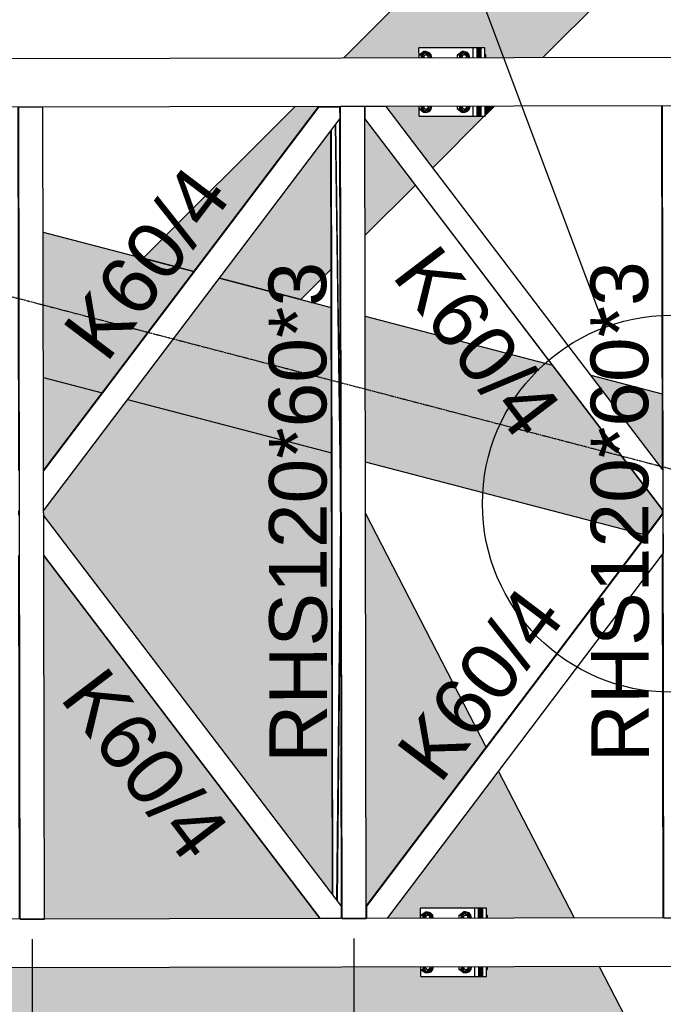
# Model space of a CAD drawing. Header units: millimetres. Extents: x 30 to 208467, y 44 to 15445.
# Tile 47 of 61: x 146988 to 148589, y 6025 to 8474. Entities that reach past the tile are written whole.
import ezdxf

# ---------------------------------------------------------------- set-up
doc = ezdxf.new("R2010")
doc.units = ezdxf.units.MM
doc.linetypes.add('DXK_LINE_DOT3', pattern=[5.9187, 2.979, -0.9799, 0.9799, -0.9799])
doc.styles.add('Arial', font='ARIAL.TTF', dxfattribs={"height": 0.2})
doc.styles.add('Arial Narrow', font='ARIALN.TTF', dxfattribs={"height": 0.2})

# ---------------------------------------------------------------- blocks, each defined once
blk = doc.blocks.new('Part-14964 - 14199')
at = {"color": 7}
for p, q in [((148125.5, 8404.2), (147981, 8403.9)), ((147981.1, 8378.9), (147981, 8403.9)), ((148115.8, 8379.1), (148115.7, 8404.1)), ((148125.5, 8379.2), (148125.5, 8404.2)), ((147981.3, 8233.9), (147981.3, 8258.9)), ((148116, 8234.1), (148116, 8259.1)), ((148125.8, 8234.2), (148125.7, 8259.2)), ((147981.3, 8233.9), (148125.8, 8234.2))]:
    blk.add_line(p, q, dxfattribs=at)
blk = doc.blocks.new('Part-14207 - 14199')
at = {"color": 7}
for p, q in [((149024.6, 8380.8), (143535.1, 8370.6)), ((143504.5, 8250.5), (149024.8, 8260.8))]:
    blk.add_line(p, q, dxfattribs=at)
blk = doc.blocks.new('Part-14208 - 14199')
at = {"color": 7}
for p, q in [((149028.5, 6240.8), (142988.2, 6229.6)), ((142957.5, 6109.5), (149028.8, 6120.8))]:
    blk.add_line(p, q, dxfattribs=at)
blk = doc.blocks.new('Part-14215 - 14199')
at = {"color": 7}
for p, q in [((147784.4, 8257.5), (147784.4, 8258.5)), ((147785.9, 8258.5), (147845.9, 8258.6)), ((147789.7, 6238.5), (147785.9, 8258.5)), ((147849.7, 6238.6), (147845.9, 8258.6)), ((147788.1, 6269.2), (147784.4, 8227.9)), ((147788.1, 6238.5), (147788.1, 6239.5)), ((147789.7, 6238.5), (147849.7, 6238.6))]:
    blk.add_line(p, q, dxfattribs=at)
blk = doc.blocks.new('Bolt-14966 - 14199')
at = {"color": 7}
for p, q in [((147981.6, 8386.7), (147992.3, 8394.5)), ((147981.6, 8386.7), (147987.7, 8386.7)), ((147981.6, 8378.9), (147981.6, 8386.7)), ((147986.5, 8378.9), (147988.1, 8386.4)), ((147987.7, 8386.7), (147998.4, 8394.5)), ((147987.7, 8378.9), (147987.7, 8386.7)), ((147988.1, 8386.4), (147992.5, 8391.9)), ((147990.6, 8386.4), (147989, 8378.9)), ((147994.9, 8391.9), (147990.6, 8386.4)), ((147992.1, 8378.9), (147992.9, 8382.9)), ((147998.4, 8394.5), (147992.3, 8394.5)), ((147992.3, 8394.5), (148003, 8386.7)), ((147992.5, 8391.9), (147998.4, 8393.9)), ((147992.9, 8382.9), (147995.2, 8385.8)), ((147993.3, 8378.9), (147993.7, 8381.8)), ((147993.7, 8381.8), (147994.8, 8384.5)), ((147994.8, 8384.5), (147996.4, 8386.6)), ((148000.8, 8393.9), (147994.9, 8391.9)), ((147995.2, 8385.8), (147998.4, 8386.9)), ((147996.4, 8386.6), (147998.5, 8388)), ((147998.4, 8394.5), (148009.1, 8386.7)), ((147998.4, 8393.9), (148004.3, 8391.9)), ((147998.4, 8393.9), (148000.8, 8393.9)), ((147998.4, 8386.9), (148001.6, 8385.9)), ((147998.4, 8386.9), (148000.8, 8386.9)), ((147998.5, 8388), (148000.8, 8388.4)), ((148006.8, 8391.9), (148000.8, 8393.9)), ((148000.8, 8388.4), (148003.2, 8388)), ((148001.6, 8385.9), (148003.9, 8382.9)), ((148003, 8386.7), (148009.1, 8386.7)), ((148003, 8386.7), (148003, 8378.9)), ((148003.2, 8388), (148005.3, 8386.6)), ((148003.9, 8382.9), (148004.8, 8378.9)), ((148004.3, 8391.9), (148008.7, 8386.4)), ((148005.3, 8386.6), (148006.9, 8384.5)), ((148011.1, 8386.4), (148006.8, 8391.9)), ((148006.9, 8384.5), (148008, 8381.9)), ((148008, 8381.9), (148008.4, 8378.9)), ((148008.7, 8386.4), (148010.3, 8378.9)), ((148009.1, 8386.7), (148009.1, 8378.9)), ((148012.7, 8378.9), (148011.1, 8386.4)), ((148076.7, 8386.9), (148087.4, 8394.7)), ((148076.7, 8386.9), (148082.8, 8386.9)), ((148076.7, 8379.1), (148076.7, 8386.9)), ((148081.6, 8379.1), (148083.2, 8386.6)), ((148082.8, 8386.9), (148093.5, 8394.7)), ((148082.8, 8379.1), (148082.8, 8386.9)), ((148083.2, 8386.6), (148087.5, 8392.1)), ((148085.6, 8386.6), (148084.1, 8379.1)), ((148090, 8392.1), (148085.6, 8386.6)), ((148087.2, 8379.1), (148088, 8383.1)), ((148093.5, 8394.7), (148087.4, 8394.7)), ((148087.4, 8394.7), (148098.1, 8386.9)), ((148087.5, 8392.1), (148093.5, 8394.1)), ((148088, 8383.1), (148090.3, 8386)), ((148088.4, 8379.1), (148088.8, 8382)), ((148088.8, 8382), (148089.8, 8384.7)), ((148089.8, 8384.7), (148091.5, 8386.8)), ((148095.9, 8394.1), (148090, 8392.1)), ((148090.3, 8386), (148093.5, 8387.1)), ((148091.5, 8386.8), (148093.6, 8388.1)), ((148093.5, 8394.7), (148104.2, 8386.9)), ((148093.5, 8394.1), (148099.4, 8392.1)), ((148093.5, 8394.1), (148095.9, 8394.1)), ((148093.5, 8387.1), (148096.7, 8386)), ((148093.5, 8387.1), (148095.9, 8387.1)), ((148093.6, 8388.1), (148095.9, 8388.6)), ((148101.9, 8392.1), (148095.9, 8394.1)), ((148095.9, 8388.6), (148098.3, 8388.1)), ((148096.7, 8386), (148099, 8383.1)), ((148098.1, 8386.9), (148104.2, 8386.9)), ((148098.1, 8386.9), (148098.1, 8379.1)), ((148098.3, 8388.1), (148100.4, 8386.8)), ((148099, 8383.1), (148099.8, 8379.1)), ((148099.4, 8392.1), (148103.8, 8386.6)), ((148100.4, 8386.8), (148102, 8384.7)), ((148106.2, 8386.6), (148101.9, 8392.1)), ((148102, 8384.7), (148103.1, 8382.1)), ((148103.1, 8382.1), (148103.5, 8379.1)), ((148103.8, 8386.6), (148105.4, 8379.1)), ((148104.2, 8386.9), (148104.2, 8379.1)), ((148107.8, 8379.1), (148106.2, 8386.6)), ((148145, 8387.9), (148146.3, 8387)), ((148145, 8387), (148146.3, 8387)), ((148145.6, 8379.2), (148145, 8381.8)), ((148146.3, 8387), (148146.3, 8379.2)), ((147981.9, 8251.1), (147981.8, 8258.9)), ((147988.4, 8251.4), (147986.8, 8258.9)), ((147987.9, 8258.9), (147988, 8251.1)), ((147989.2, 8258.9), (147990.8, 8251.4)), ((147993.2, 8254.9), (147992.3, 8258.9)), ((147995.5, 8252), (147993.2, 8254.9)), ((147993.9, 8256), (147993.6, 8258.9)), ((147995, 8253.3), (147993.9, 8256)), ((147996.7, 8251.2), (147995, 8253.3)), ((148004.1, 8254.9), (148001.8, 8252)), ((148003.2, 8258.9), (148003.3, 8251.1)), ((148005, 8258.9), (148004.1, 8254.9)), ((148007.2, 8253.4), (148005.5, 8251.2)), ((148008.2, 8256), (148007.2, 8253.4)), ((148008.6, 8258.9), (148008.2, 8256)), ((148010.5, 8258.9), (148008.9, 8251.4)), ((148009.3, 8258.9), (148009.4, 8251.1)), ((148011.4, 8251.4), (148013, 8258.9)), ((148076.9, 8251.3), (148076.9, 8259.1)), ((148083.4, 8251.6), (148081.8, 8259.1)), ((148083, 8259.1), (148083, 8251.3)), ((148084.3, 8259.1), (148085.9, 8251.6)), ((148088.2, 8255.1), (148087.4, 8259.1)), ((148090.6, 8252.2), (148088.2, 8255.1)), ((148089, 8256.2), (148088.6, 8259.1)), ((148090.1, 8253.5), (148089, 8256.2)), ((148091.8, 8251.4), (148090.1, 8253.5)), ((148099.2, 8255.1), (148096.9, 8252.2)), ((148098.3, 8259.1), (148098.3, 8251.3)), ((148100.1, 8259.1), (148099.2, 8255.1)), ((148102.3, 8253.5), (148100.6, 8251.4)), ((148103.3, 8256.2), (148102.3, 8253.5)), ((148103.7, 8259.1), (148103.3, 8256.2)), ((148105.6, 8259.1), (148104, 8251.6)), ((148104.4, 8259.1), (148104.4, 8251.3)), ((148106.5, 8251.6), (148108.1, 8259.1)), ((148145.3, 8256.6), (148145.8, 8259.2)), ((148146.5, 8259.2), (148146.5, 8251.4)), ((147988, 8251.1), (147981.9, 8251.1)), ((147992.6, 8243.3), (147981.9, 8251.1)), ((147988, 8251.1), (147998.7, 8243.3)), ((147992.7, 8245.9), (147988.4, 8251.4)), ((147990.8, 8251.4), (147995.2, 8245.9)), ((148003.3, 8251.1), (147992.6, 8243.3)), ((147998.7, 8243.3), (147992.6, 8243.3)), ((147998.7, 8243.9), (147992.7, 8245.9)), ((147995.2, 8245.9), (148001.1, 8243.9)), ((147998.7, 8250.9), (147995.5, 8252)), ((147998.8, 8249.9), (147996.7, 8251.2)), ((148001.8, 8252), (147998.7, 8250.9)), ((148009.4, 8251.1), (147998.7, 8243.3)), ((147998.7, 8250.9), (148001.1, 8250.9)), ((148004.6, 8245.9), (147998.7, 8243.9)), ((147998.7, 8243.9), (148001.1, 8243.9)), ((148001.1, 8249.4), (147998.8, 8249.9)), ((148003.4, 8249.9), (148001.1, 8249.4)), ((148001.1, 8243.9), (148007, 8245.9)), ((148003.3, 8251.1), (148009.4, 8251.1)), ((148005.5, 8251.2), (148003.4, 8249.9)), ((148008.9, 8251.4), (148004.6, 8245.9)), ((148007, 8245.9), (148011.4, 8251.4)), ((148083, 8251.3), (148076.9, 8251.3)), ((148087.7, 8243.5), (148076.9, 8251.3)), ((148083, 8251.3), (148093.8, 8243.5)), ((148087.8, 8246.1), (148083.4, 8251.6)), ((148085.9, 8251.6), (148090.2, 8246.1)), ((148098.3, 8251.3), (148087.7, 8243.5)), ((148093.8, 8243.5), (148087.7, 8243.5)), ((148093.8, 8244.1), (148087.8, 8246.1)), ((148090.2, 8246.1), (148096.2, 8244.1)), ((148093.7, 8251.1), (148090.6, 8252.2)), ((148093.9, 8250.1), (148091.8, 8251.4)), ((148096.9, 8252.2), (148093.7, 8251.1)), ((148093.7, 8251.1), (148096.2, 8251.1)), ((148104.4, 8251.3), (148093.8, 8243.5)), ((148099.7, 8246.1), (148093.8, 8244.1)), ((148093.8, 8244.1), (148096.2, 8244.1)), ((148096.2, 8249.6), (148093.9, 8250.1)), ((148098.5, 8250.1), (148096.2, 8249.6)), ((148096.2, 8244.1), (148102.1, 8246.1)), ((148098.3, 8251.3), (148104.4, 8251.3)), ((148100.6, 8251.4), (148098.5, 8250.1)), ((148104, 8251.6), (148099.7, 8246.1)), ((148102.1, 8246.1), (148106.5, 8251.6)), ((148146.5, 8251.4), (148145.3, 8250.5)), ((148145.3, 8251.4), (148146.5, 8251.4))]:
    blk.add_line(p, q, dxfattribs=at)
blk = doc.blocks.new('Part-14365 - 14199')
at = {"color": 7}
for p, q in [((147776.8, 6283.9), (147786.3, 7228.3)), ((147786.5, 7140.4), (147786.3, 7228.3)), ((147777.9, 6282.6), (147786.5, 7140.4)), ((147776.7, 6238.5), (147776.7, 6239.5)), ((147777.4, 6238.5), (147777.4, 6239.5))]:
    blk.add_line(p, q, dxfattribs=at)
blk = doc.blocks.new('Part-14236 - 14199')
at = {"color": 7}
for p, q in [((146985.4, 7352.7), (146983.7, 8257)), ((146985.2, 8257), (147045.2, 8257.1)), ((146989, 6237), (146985.2, 8257)), ((147049, 6237.1), (147045.2, 8257.1)), ((146985.6, 7241.6), (146985.6, 7252.4)), ((146987.4, 6237), (146985.8, 7141.4)), ((146989, 6237), (147049, 6237.1))]:
    blk.add_line(p, q, dxfattribs=at)
blk = doc.blocks.new('Part-14251 - 14199')
at = {"color": 7}
for p, q in [((147046.9, 7352.8), (147730.8, 8257.4)), ((147731.6, 8257.4), (147046.9, 7351.8)), ((147730.8, 8257.4), (147784.5, 8257.5)), ((147784.6, 8228.1), (147784.5, 8257.5)), ((147047.1, 7252.6), (147784.6, 8228.1))]:
    blk.add_line(p, q, dxfattribs=at)
blk = doc.blocks.new('Part-14252 - 14199')
at = {"color": 7}
for p, q in [((147788.2, 6269), (147047.1, 7241.7)), ((147735.3, 6239.4), (147047.3, 7142.5)), ((147734.6, 6239.4), (147047.3, 7141.5)), ((147788.3, 6239.5), (147788.2, 6269)), ((147734.6, 6239.4), (147788.3, 6239.5))]:
    blk.add_line(p, q, dxfattribs=at)
blk = doc.blocks.new('Part-14269 - 14199')
at = {"color": 7}
for p, q in [((147761.9, 8257.5), (147761.9, 8258.5)), ((147762.9, 8257.5), (147762.9, 8258.5)), ((147765.6, 6298.7), (147762, 8198.2)), ((147766.6, 6297.4), (147763, 8199.6)), ((147765.7, 6238.5), (147765.7, 6239.5)), ((147766.7, 6238.5), (147766.7, 6239.5))]:
    blk.add_line(p, q, dxfattribs=at)
blk = doc.blocks.new('Part-14366 - 14199')
at = {"color": 7}
for p, q in [((147773.2, 8257.5), (147773.2, 8258.5)), ((147773.7, 8257.5), (147773.7, 8258.5)), ((147786.2, 7268.8), (147773.2, 8213.1)), ((147786.1, 7356.7), (147774.3, 8214.4)), ((147786.2, 7268.8), (147786.1, 7356.7))]:
    blk.add_line(p, q, dxfattribs=at)
blk = doc.blocks.new('Part-14481 - 14199')
at = {"color": 7}
for p, q in [((148129.5, 6264.2), (147985, 6263.9)), ((147985, 6238.9), (147985, 6263.9)), ((148119.7, 6239.1), (148119.7, 6264.1)), ((148129.5, 6239.2), (148129.5, 6264.2)), ((147985.3, 6093.9), (147985.3, 6118.9)), ((148120, 6094.1), (148120, 6119.1)), ((148129.8, 6094.2), (148129.7, 6119.2)), ((147985.3, 6093.9), (148129.8, 6094.2))]:
    blk.add_line(p, q, dxfattribs=at)
blk = doc.blocks.new('Part-14482 - 14199')
at = {"color": 7}
for p, q in [((148149, 6264.2), (148138.6, 6264.2)), ((148139.2, 6264.2), (148139.3, 6239.2)), ((148149, 6239.2), (148149, 6264.2)), ((148139.5, 6094.2), (148139.5, 6119.2)), ((148149.3, 6094.2), (148149.2, 6119.2)), ((148138.9, 6094.2), (148149.3, 6094.2))]:
    blk.add_line(p, q, dxfattribs=at)
blk = doc.blocks.new('Bolt-14483 - 14199')
at = {"color": 7}
for p, q in [((147985.6, 6246.7), (147996.3, 6254.5)), ((147985.6, 6246.7), (147991.7, 6246.7)), ((147985.6, 6238.9), (147985.6, 6246.7)), ((147990.5, 6238.9), (147992.1, 6246.4)), ((147991.7, 6246.7), (148002.4, 6254.5)), ((147991.7, 6238.9), (147991.7, 6246.7)), ((147992.1, 6246.4), (147996.4, 6251.9)), ((147994.5, 6246.4), (147993, 6238.9)), ((147998.9, 6251.9), (147994.5, 6246.4)), ((148002.4, 6254.5), (147996.3, 6254.5)), ((147996.3, 6254.5), (148007, 6246.7)), ((147996.4, 6251.9), (148002.4, 6253.9)), ((147996.9, 6242.9), (147999.2, 6245.8)), ((147998.7, 6244.5), (148000.4, 6246.6)), ((148004.8, 6253.9), (147998.9, 6251.9)), ((147999.2, 6245.8), (148002.4, 6246.9)), ((148000.4, 6246.6), (148002.5, 6248)), ((148002.4, 6254.5), (148013.1, 6246.7)), ((148002.4, 6253.9), (148008.3, 6251.9)), ((148002.4, 6253.9), (148004.8, 6253.9)), ((148002.4, 6246.9), (148005.6, 6245.9)), ((148002.4, 6246.9), (148004.8, 6246.9)), ((148002.5, 6248), (148004.8, 6248.4)), ((148010.8, 6251.9), (148004.8, 6253.9)), ((148004.8, 6248.4), (148007.2, 6248)), ((148005.6, 6245.9), (148007.9, 6242.9)), ((148007, 6246.7), (148013.1, 6246.7)), ((148007, 6246.7), (148007, 6238.9)), ((148007.2, 6248), (148009.3, 6246.6)), ((148008.3, 6251.9), (148012.7, 6246.4)), ((148009.3, 6246.6), (148010.9, 6244.5)), ((148015.1, 6246.4), (148010.8, 6251.9)), ((148012.7, 6246.4), (148014.3, 6238.9)), ((148013.1, 6246.7), (148013.1, 6238.9)), ((148016.7, 6239), (148015.1, 6246.4)), ((148080.7, 6246.9), (148091.4, 6254.7)), ((148080.7, 6246.9), (148086.8, 6246.9)), ((148080.7, 6239.1), (148080.7, 6246.9)), ((148085.6, 6239.1), (148087.2, 6246.6)), ((148086.8, 6246.9), (148097.5, 6254.7)), ((148086.8, 6239.1), (148086.8, 6246.9)), ((148087.2, 6246.6), (148091.5, 6252.1)), ((148089.6, 6246.6), (148088, 6239.1)), ((148094, 6252.1), (148089.6, 6246.6)), ((148097.5, 6254.7), (148091.4, 6254.7)), ((148091.4, 6254.7), (148102.1, 6246.9)), ((148091.5, 6252.1), (148097.5, 6254.1)), ((148092, 6243.1), (148094.3, 6246)), ((148093.8, 6244.7), (148095.5, 6246.8)), ((148099.9, 6254.1), (148094, 6252.1)), ((148094.3, 6246), (148097.5, 6247.1)), ((148095.5, 6246.8), (148097.6, 6248.1)), ((148097.5, 6254.7), (148108.2, 6246.9)), ((148097.5, 6254.1), (148103.4, 6252.1)), ((148097.5, 6254.1), (148099.9, 6254.1)), ((148097.5, 6247.1), (148100.6, 6246)), ((148097.5, 6247.1), (148099.9, 6247.1)), ((148097.6, 6248.1), (148099.9, 6248.6)), ((148105.9, 6252.1), (148099.9, 6254.1)), ((148099.9, 6248.6), (148102.2, 6248.1)), ((148100.6, 6246), (148103, 6243.1)), ((148102.1, 6246.9), (148108.2, 6246.9)), ((148102.1, 6246.9), (148102.1, 6239.1)), ((148102.2, 6248.1), (148104.3, 6246.8)), ((148103.4, 6252.1), (148107.8, 6246.6)), ((148104.3, 6246.8), (148106, 6244.7)), ((148110.2, 6246.6), (148105.9, 6252.1)), ((148107.8, 6246.6), (148109.4, 6239.1)), ((148108.2, 6246.9), (148108.2, 6239.1)), ((148111.8, 6239.1), (148110.2, 6246.6)), ((148149, 6247.9), (148150.3, 6247)), ((148149, 6247), (148150.3, 6247)), ((148150.3, 6247), (148150.3, 6239.2)), ((147996.1, 6238.9), (147996.9, 6242.9)), ((147997.3, 6238.9), (147997.7, 6241.9)), ((147997.7, 6241.9), (147998.7, 6244.5)), ((148007.9, 6242.9), (148008.7, 6238.9)), ((148010.9, 6244.5), (148012, 6241.9)), ((148012, 6241.9), (148012.4, 6238.9)), ((148091.2, 6239.1), (148092, 6243.1)), ((148092.4, 6239.1), (148092.8, 6242)), ((148092.8, 6242), (148093.8, 6244.7)), ((148103, 6243.1), (148103.8, 6239.1)), ((148106, 6244.7), (148107.1, 6242.1)), ((148107.1, 6242.1), (148107.5, 6239.1)), ((148149.6, 6239.2), (148149, 6241.8)), ((147985.9, 6111.1), (147985.8, 6118.9)), ((147992, 6111.1), (147985.9, 6111.1)), ((147996.6, 6103.3), (147985.9, 6111.1)), ((147992.4, 6111.4), (147990.7, 6118.9)), ((147991.9, 6118.9), (147992, 6111.1)), ((147992, 6111.1), (148002.7, 6103.3)), ((147996.7, 6105.9), (147992.4, 6111.4)), ((147993.2, 6118.9), (147994.8, 6111.4)), ((147994.8, 6111.4), (147999.2, 6105.9)), ((147997.2, 6114.9), (147996.3, 6118.9)), ((148007.2, 6111.1), (147996.6, 6103.3)), ((148002.7, 6103.3), (147996.6, 6103.3)), ((148002.7, 6103.9), (147996.7, 6105.9)), ((147999.5, 6112), (147997.2, 6114.9)), ((147997.9, 6116), (147997.5, 6118.9)), ((147999, 6113.3), (147997.9, 6116)), ((148000.7, 6111.2), (147999, 6113.3)), ((147999.2, 6105.9), (148005.1, 6103.9)), ((148002.6, 6110.9), (147999.5, 6112)), ((148002.8, 6109.9), (148000.7, 6111.2)), ((148005.8, 6112), (148002.6, 6110.9)), ((148002.6, 6110.9), (148005.1, 6110.9)), ((148013.3, 6111.2), (148002.7, 6103.3)), ((148008.6, 6105.9), (148002.7, 6103.9)), ((148002.7, 6103.9), (148005.1, 6103.9)), ((148005.1, 6109.4), (148002.8, 6109.9)), ((148007.4, 6109.9), (148005.1, 6109.4)), ((148005.1, 6103.9), (148011, 6106)), ((148008.1, 6114.9), (148005.8, 6112)), ((148007.2, 6118.9), (148007.2, 6111.1)), ((148007.2, 6111.1), (148013.3, 6111.2)), ((148009.5, 6111.3), (148007.4, 6109.9)), ((148009, 6118.9), (148008.1, 6114.9)), ((148012.9, 6111.4), (148008.6, 6105.9)), ((148011.2, 6113.4), (148009.5, 6111.3)), ((148011, 6106), (148015.4, 6111.4)), ((148012.2, 6116), (148011.2, 6113.4)), ((148012.6, 6118.9), (148012.2, 6116)), ((148014.5, 6118.9), (148012.9, 6111.4)), ((148013.3, 6118.9), (148013.3, 6111.2)), ((148015.4, 6111.4), (148017, 6119)), ((148080.9, 6111.3), (148080.9, 6119.1)), ((148087, 6111.3), (148080.9, 6111.3)), ((148091.6, 6103.5), (148080.9, 6111.3)), ((148087.4, 6111.6), (148085.8, 6119.1)), ((148087, 6119.1), (148087, 6111.3)), ((148087, 6111.3), (148097.7, 6103.5)), ((148091.8, 6106.1), (148087.4, 6111.6)), ((148088.3, 6119.1), (148089.9, 6111.6)), ((148089.9, 6111.6), (148094.2, 6106.1)), ((148092.2, 6115.1), (148091.4, 6119.1)), ((148102.3, 6111.3), (148091.6, 6103.5)), ((148097.7, 6103.5), (148091.6, 6103.5)), ((148097.7, 6104.1), (148091.8, 6106.1)), ((148094.6, 6112.2), (148092.2, 6115.1)), ((148093, 6116.2), (148092.6, 6119.1)), ((148094.1, 6113.5), (148093, 6116.2)), ((148095.7, 6111.4), (148094.1, 6113.5)), ((148094.2, 6106.1), (148100.2, 6104.1)), ((148097.7, 6111.1), (148094.6, 6112.2)), ((148097.8, 6110.1), (148095.7, 6111.4)), ((148100.9, 6112.2), (148097.7, 6111.1)), ((148108.4, 6111.3), (148097.7, 6103.5)), ((148097.7, 6111.1), (148100.2, 6111.1)), ((148103.7, 6106.1), (148097.7, 6104.1)), ((148097.7, 6104.1), (148100.2, 6104.1)), ((148100.2, 6109.6), (148097.8, 6110.1)), ((148102.5, 6110.1), (148100.2, 6109.6)), ((148100.2, 6104.1), (148106.1, 6106.1)), ((148103.2, 6115.1), (148100.9, 6112.2)), ((148102.3, 6119.1), (148102.3, 6111.3)), ((148102.3, 6111.3), (148108.4, 6111.3)), ((148104.6, 6111.4), (148102.5, 6110.1)), ((148104.1, 6119.1), (148103.2, 6115.1)), ((148108, 6111.6), (148103.7, 6106.1)), ((148106.3, 6113.5), (148104.6, 6111.4)), ((148106.1, 6106.1), (148110.5, 6111.6)), ((148107.3, 6116.2), (148106.3, 6113.5)), ((148107.7, 6119.1), (148107.3, 6116.2)), ((148109.6, 6119.1), (148108, 6111.6)), ((148108.4, 6119.1), (148108.4, 6111.3)), ((148110.5, 6111.6), (148112, 6119.1)), ((148149.3, 6116.6), (148149.8, 6119.2)), ((148150.5, 6111.4), (148149.3, 6110.5)), ((148149.3, 6111.4), (148150.5, 6111.4)), ((148150.5, 6119.2), (148150.5, 6111.4))]:
    blk.add_line(p, q, dxfattribs=at)
blk = doc.blocks.new('Part-17139 - 14199')
at = {"color": 7}
for p, q in [((148128.5, 8404.2), (148125.5, 8404.2)), ((148125.5, 8379.2), (148125.5, 8404.2)), ((148128.6, 8379.2), (148128.5, 8404.2)), ((148125.8, 8234.2), (148125.7, 8259.2)), ((148128.8, 8234.2), (148128.8, 8259.2)), ((148125.8, 8234.2), (148128.8, 8234.2))]:
    blk.add_line(p, q, dxfattribs=at)
blk = doc.blocks.new('GridLine-17394 - 14199')
at = {"color": 6, "linetype": 'DXK_LINE_DOT3'}
blk.add_line((141448.6, 9226.1), (151459.7, 6612.2), dxfattribs=at)
blk = doc.blocks.new('Part-14864 - 14199')
at = {"color": 7}
for p, q in [((148586.7, 7355.7), (148585.1, 8260)), ((148586.6, 8260), (148646.6, 8260.1)), ((148590.4, 6240), (148586.6, 8260)), ((148650.3, 6240.1), (148646.6, 8260.1)), ((148587, 7244.6), (148586.9, 7255.4)), ((148588.8, 6240), (148587.1, 7144.4)), ((148590.4, 6240), (148650.3, 6240.1))]:
    blk.add_line(p, q, dxfattribs=at)
blk = doc.blocks.new('Part-14865 - 14199')
at = {"color": 7}
for p, q in [((147845.9, 8257.6), (147846.5, 8257.6)), ((147899.5, 8257.7), (147846.5, 8257.6)), ((147846.5, 8257.6), (147846.5, 8257.6)), ((147846.5, 8257.6), (147846.5, 8234.8)), ((147846.5, 8257.6), (147846.6, 8228.2)), ((148587.9, 7354.2), (147899.5, 8257.7)), ((147846.5, 8234.8), (147845.9, 8234.8)), ((147846.6, 8228.2), (147845.9, 8228.2)), ((148587.3, 7254.9), (147845.9, 8228)), ((148588.1, 7254.9), (147846.6, 8228.2)), ((148587.9, 7354.2), (148588.1, 7254.9)), ((148588.1, 7254.9), (148587.3, 7254.9))]:
    blk.add_line(p, q, dxfattribs=at)
blk = doc.blocks.new('Part-14866 - 14199')
at = {"color": 7}
for p, q in [((147849.6, 6269.3), (148587.3, 7245.1)), ((148588.1, 7245.1), (147850.2, 6269.1)), ((148587.3, 7245.1), (148588.1, 7245.1)), ((148588.1, 7245.1), (148588.3, 7145.9)), ((147903.2, 6239.7), (148588.3, 7145.9)), ((147849.6, 6269.1), (147850.2, 6269.1)), ((147850.2, 6262.5), (147849.6, 6262.5)), ((147850.2, 6269.1), (147850.3, 6239.6)), ((147850.2, 6239.6), (147850.2, 6262.5)), ((147849.7, 6239.6), (147850.2, 6239.6)), ((147850.2, 6239.6), (147903.2, 6239.7))]:
    blk.add_line(p, q, dxfattribs=at)
blk = doc.blocks.new('Part-14965 - 14199')
at = {"color": 7}
for p, q in [((148145, 8404.2), (148134.6, 8404.2)), ((148135.2, 8404.2), (148135.3, 8379.2)), ((148145, 8379.2), (148145, 8404.2)), ((148135.5, 8234.2), (148135.5, 8259.2)), ((148145.3, 8234.2), (148145.3, 8259.2)), ((148134.9, 8234.2), (148145.3, 8234.2))]:
    blk.add_line(p, q, dxfattribs=at)
blk = doc.blocks.new('Part-26389 - 14199')
for points in [[(147793, 8378.5), (147981.1, 8378.9), (147981, 8403.9), (147992.6, 8403.9), (147996.9, 8403.9), (148111.2, 8404.1), (148135.2, 8404.2), (148145, 8404.2), (148145, 8379.2), (148289, 8379.5), (149334.8, 9424.8), (149334.4, 9630.4), (149211.2, 9753.7), (149416.3, 9958.7), (149621.3, 9753.6), (149494.4, 9626.7), (149494.5, 9584.4), (150861.2, 10950.6), (151036.1, 11620.2)], [(147420.9, 7847.6), (147730.8, 8257.4), (147731.6, 8257.4), (147735.9, 8257.4), (147761.9, 8257.5), (147761.9, 8258.5), (147762.9, 8258.5), (147672.7, 8258.3), (147294.7, 7880.5)], [(148015.2, 8105.8), (148143.6, 8234.2), (148135.5, 8234.2), (148133.6, 8234.2), (148131.9, 8234.2), (148128.8, 8234.2), (147998.6, 8233.9), (147981.3, 8233.9), (147981.3, 8258.9), (147845.9, 8258.6), (147845.9, 8257.6), (147871.7, 8257.7), (147899.5, 8257.7)], [(148145.3, 8235.9), (148168.7, 8259.2), (148164.4, 8259.2), (148145.3, 8259.2)], [(147846.5, 7937.2), (147972, 8062.6), (147845.9, 8228)], [(147687.3, 7778), (147762.7, 7853.4), (147762, 8198.2), (147484.4, 7831)]]:
    blk.add_hatch(color=4).paths.add_polyline_path(points)
at = {"color": 4}
for p, q in [((147793, 8378.5), (151036.1, 11620.2)), ((148289, 8379.5), (149334.8, 9424.8)), ((147294.7, 7880.5), (147672.7, 8258.3)), ((148145.3, 8235.9), (148168.7, 8259.2)), ((148015.2, 8105.8), (148143.6, 8234.2)), ((147846.5, 7937.2), (147972, 8062.6)), ((147420.9, 7847.6), (147294.7, 7880.5)), ((147687.3, 7778), (147762.7, 7853.4)), ((147687.3, 7778), (147484.4, 7831))]:
    blk.add_line(p, q, dxfattribs=at)
blk = doc.blocks.new('Part-17111 - 14199')
at = {"color": 7}
for p, q in [((148134.6, 8404.2), (148131.6, 8404.2)), ((148131.6, 8379.2), (148131.6, 8404.2)), ((148134.7, 8379.2), (148134.6, 8404.2)), ((148131.9, 8234.2), (148131.8, 8259.2)), ((148134.9, 8234.2), (148134.9, 8259.2)), ((148131.9, 8234.2), (148134.9, 8234.2))]:
    blk.add_line(p, q, dxfattribs=at)
blk = doc.blocks.new('Part-26387 - 14199')
for points in [[(147192.5, 7545.5), (147420.9, 7847.6), (147045.8, 7945.5), (147046.5, 7583.6)], [(147763.5, 7396.4), (147762.8, 7758.3), (147484.4, 7831), (147256, 7528.9)], [(148547, 7191.8), (148587, 7244.6), (148586.9, 7255.4), (148313.3, 7614.6), (147846.9, 7736.4), (147847.5, 7374.5)], [(148586.7, 7355.7), (148586.4, 7543.3), (148408.4, 7589.7)]]:
    blk.add_hatch(color=4).paths.add_polyline_path(points)
at = {"color": 4}
for p, q in [((147045.8, 7945.5), (147420.9, 7847.6)), ((147484.4, 7831), (147762.8, 7758.3)), ((147846.9, 7736.4), (148313.3, 7614.6)), ((147046.5, 7583.6), (147192.5, 7545.5)), ((148408.4, 7589.7), (148586.4, 7543.3)), ((147256, 7528.9), (147763.5, 7396.4)), ((147847.5, 7374.5), (148547, 7191.8))]:
    blk.add_line(p, q, dxfattribs=at)
blk = doc.blocks.new('Part-17112 - 14199')
at = {"color": 7}
for p, q in [((148131.6, 8404.2), (148128.5, 8404.2)), ((148128.6, 8379.2), (148128.5, 8404.2)), ((148131.6, 8379.2), (148131.6, 8404.2)), ((148128.8, 8234.2), (148128.8, 8259.2)), ((148131.9, 8234.2), (148131.8, 8259.2)), ((148128.8, 8234.2), (148131.9, 8234.2))]:
    blk.add_line(p, q, dxfattribs=at)
blk = doc.blocks.new('Part-17113 - 14199')
at = {"color": 7}
for p, q in [((148138.6, 6264.2), (148135.6, 6264.2)), ((148135.6, 6239.2), (148135.6, 6264.2)), ((148138.7, 6239.2), (148138.6, 6264.2)), ((148135.9, 6094.2), (148135.8, 6119.2)), ((148138.9, 6094.2), (148138.9, 6119.2)), ((148135.9, 6094.2), (148138.9, 6094.2))]:
    blk.add_line(p, q, dxfattribs=at)
blk = doc.blocks.new('Part-17114 - 14199')
at = {"color": 7}
for p, q in [((148135.6, 6264.2), (148132.5, 6264.2)), ((148132.6, 6239.2), (148132.5, 6264.2)), ((148135.6, 6239.2), (148135.6, 6264.2)), ((148132.8, 6094.2), (148132.8, 6119.2)), ((148135.9, 6094.2), (148135.8, 6119.2)), ((148132.8, 6094.2), (148135.9, 6094.2))]:
    blk.add_line(p, q, dxfattribs=at)
blk = doc.blocks.new('Part-17140 - 14199')
at = {"color": 7}
for p, q in [((148132.5, 6264.2), (148129.5, 6264.2)), ((148129.5, 6239.2), (148129.5, 6264.2)), ((148132.6, 6239.2), (148132.5, 6264.2)), ((148129.8, 6094.2), (148129.7, 6119.2)), ((148132.8, 6094.2), (148132.8, 6119.2)), ((148129.8, 6094.2), (148132.8, 6094.2))]:
    blk.add_line(p, q, dxfattribs=at)
blk = doc.blocks.new('Part-26388 - 14199')
for points in [[(147046.9, 7352.8), (147192.5, 7545.5), (147046.5, 7583.6)], [(147765.6, 6298.7), (147763.5, 7396.4), (147256, 7528.9), (147047.1, 7252.6), (147047.1, 7241.7)], [(147849.6, 6269.3), (148148.2, 6664.3), (147847.8, 7246.2)], [(147049, 6237.1), (147769.7, 6238.5), (147766.7, 6238.5), (147765.7, 6238.5), (147765.7, 6239.5), (147746.5, 6239.4), (147739.6, 6239.4), (147735.3, 6239.4), (147734.6, 6239.4), (147047.3, 7141.5)], [(147849.7, 6238.6), (147972, 6238.9), (147985, 6238.9), (147985, 6263.9), (147996.6, 6263.9), (147997.8, 6263.9), (148083.7, 6264.1), (148135.6, 6264.2), (148139.2, 6264.2), (148149, 6264.2), (148149, 6239.2), (148367.6, 6239.6), (148179.1, 6604.6), (147903.2, 6239.7), (147850.3, 6239.6), (147849.7, 6239.6)], [(148639.9, 2443), (149206.9, 4614.3), (148429.5, 6119.7), (148149.2, 6119.2), (148149.3, 6094.2), (148139.5, 6094.2), (148138.9, 6094.2), (148129.8, 6094.2), (148089, 6094.1), (148019.6, 6094), (148004.8, 6093.9), (147985.3, 6093.9), (147985.3, 6118.9), (146742.9, 6116.6)]]:
    blk.add_hatch(color=4).paths.add_polyline_path(points)
at = {"color": 4}
for p, q in [((147046.5, 7583.6), (147192.5, 7545.5)), ((147256, 7528.9), (147763.5, 7396.4)), ((148148.2, 6664.3), (147847.8, 7246.2)), ((148367.6, 6239.6), (148179.1, 6604.6)), ((149206.9, 4614.3), (148429.5, 6119.7))]:
    blk.add_line(p, q, dxfattribs=at)
blk = doc.blocks.new('StraightDimension-93743 - 14199')
at = {"color": 174}
for p, q in [((147818.9, 6188.6), (147818.9, 4826.2)), ((148619.6, 6190.1), (148619.6, 4826.2)), ((147848.9, 4976.2), (147788.9, 4916.2)), ((148589.6, 4916.2), (148649.6, 4976.2)), ((147818.9, 4946.2), (148619.6, 4946.2))]:
    blk.add_line(p, q, dxfattribs=at)
at = {"color": 30, "style": 'Arial Narrow'}
blk.add_text('801', height=143.16, dxfattribs=at).set_placement((148082.5, 4991.2))
blk = doc.blocks.new('StraightDimension-93744 - 14199')
at = {"color": 174}
for p, q in [((147018.2, 6187.1), (147018.2, 4826.2)), ((147818.9, 6188.6), (147818.9, 4826.2)), ((147048.2, 4976.2), (146988.2, 4916.2)), ((147788.9, 4916.2), (147848.9, 4976.2)), ((147018.2, 4946.2), (147818.9, 4946.2))]:
    blk.add_line(p, q, dxfattribs=at)
at = {"color": 30, "style": 'Arial Narrow'}
blk.add_text('801', height=143.16, dxfattribs=at).set_placement((147281.8, 4991.2))
blk = doc.blocks.new('StraightDimension-93745 - 14199')
at = {"color": 174}
for p, q in [((146217.5, 6185.6), (146217.5, 4826.2)), ((147018.2, 6187.1), (147018.2, 4826.2)), ((146247.5, 4976.2), (146187.5, 4916.2)), ((146988.2, 4916.2), (147048.2, 4976.2)), ((146217.5, 4946.2), (147018.2, 4946.2))]:
    blk.add_line(p, q, dxfattribs=at)
at = {"color": 30, "style": 'Arial Narrow'}
blk.add_text('801', height=143.16, dxfattribs=at).set_placement((146481.1, 4991.2))
blk = doc.blocks.new('Mark-17530 - 14199')
at = {"color": 30, "style": 'Arial'}
blk.add_text('K60/4', height=143.26, rotation=307.3051, dxfattribs=at).set_placement((147084.8, 6787))
blk = doc.blocks.new('Mark-17701 - 14199')
at = {"color": 30, "style": 'Arial'}
blk.add_text('RHS120*60*3', height=143.262, rotation=90.1091, dxfattribs=at).set_placement((148553.1, 6627.2))
blk = doc.blocks.new('DetailMark-52092 - 14199')
at = {"color": 5}
for p, q in [((149212.2, 8676.2), (148528.2, 8676.2)), ((149268.1, 8557), (149212.2, 8676.2))]:
    blk.add_line(p, q, dxfattribs=at)
blk.add_circle((149400.1, 8275.6), 310.8, dxfattribs=at)
at = {"color": 5, "style": 'Arial'}
for s, height, p in [('DETAL', 95.51, (148628.2, 8726.2)), ('3', 95.5, (149088.1, 8726.2))]:
    blk.add_text(s, height=height, dxfattribs=at).set_placement(p)
blk = doc.blocks.new('Mark-17703 - 14199')
at = {"color": 30, "style": 'Arial'}
blk.add_text('K60/4', height=143.26, rotation=52.9127, dxfattribs=at).set_placement((148032.8, 6569.7))
blk = doc.blocks.new('Mark-17519 - 14199')
at = {"color": 30, "style": 'Arial'}
blk.add_text('RHS120*60*3', height=143.262, rotation=90.1091, dxfattribs=at).set_placement((147752.4, 6625.7))
blk = doc.blocks.new('Mark-17529 - 14199')
at = {"color": 30, "style": 'Arial'}
blk.add_text('K60/4', height=143.26, rotation=52.9127, dxfattribs=at).set_placement((147202.7, 7616.9))
blk = doc.blocks.new('Mark-17702 - 14199')
at = {"color": 30, "style": 'Arial'}
blk.add_text('K60/4', height=143.26, rotation=307.3051, dxfattribs=at).set_placement((147911, 7837.4))
blk = doc.blocks.new('DetailMark-51545 - 14199')
at = {"color": 5}
for p, q in [((148113.4, 8588.2), (147392.4, 8588.2)), ((148443.2, 7708.9), (148113.4, 8588.2))]:
    blk.add_line(p, q, dxfattribs=at)
blk.add_circle((148607.8, 7270), 468.8, dxfattribs=at)
at = {"color": 5, "style": 'Arial'}
for s, p in [('DETAL', (147492.4, 8638.2)), (' 2', (147952.2, 8638.2))]:
    blk.add_text(s, height=95.51, dxfattribs=at).set_placement(p)

msp = doc.modelspace()

# ---------------------------------------------------------------- block references
for name in ['Part-26389 - 14199', 'GridLine-17394 - 14199', 'DetailMark-52092 - 14199', 'DetailMark-51545 - 14199', 'Part-26387 - 14199', 'Part-14964 - 14199', 'Part-17139 - 14199', 'Part-17112 - 14199', 'Part-17111 - 14199', 'Part-14965 - 14199', 'Part-14207 - 14199', 'Bolt-14966 - 14199', 'Part-14236 - 14199', 'Part-14251 - 14199', 'Part-14269 - 14199', 'Part-14366 - 14199', 'Part-14215 - 14199', 'Part-14865 - 14199', 'Part-14864 - 14199', 'Mark-17529 - 14199', 'Mark-17702 - 14199', 'Part-26388 - 14199', 'Mark-17519 - 14199', 'Mark-17701 - 14199', 'Part-14252 - 14199', 'Part-14365 - 14199', 'Part-14866 - 14199', 'Mark-17703 - 14199', 'Mark-17530 - 14199', 'Part-14481 - 14199', 'Bolt-14483 - 14199', 'Part-17140 - 14199', 'Part-17114 - 14199', 'Part-17113 - 14199', 'Part-14482 - 14199', 'Part-14208 - 14199', 'StraightDimension-93745 - 14199', 'StraightDimension-93744 - 14199', 'StraightDimension-93743 - 14199']:
    msp.add_blockref(name, (0, 0))

doc.saveas('drawing.dxf')
